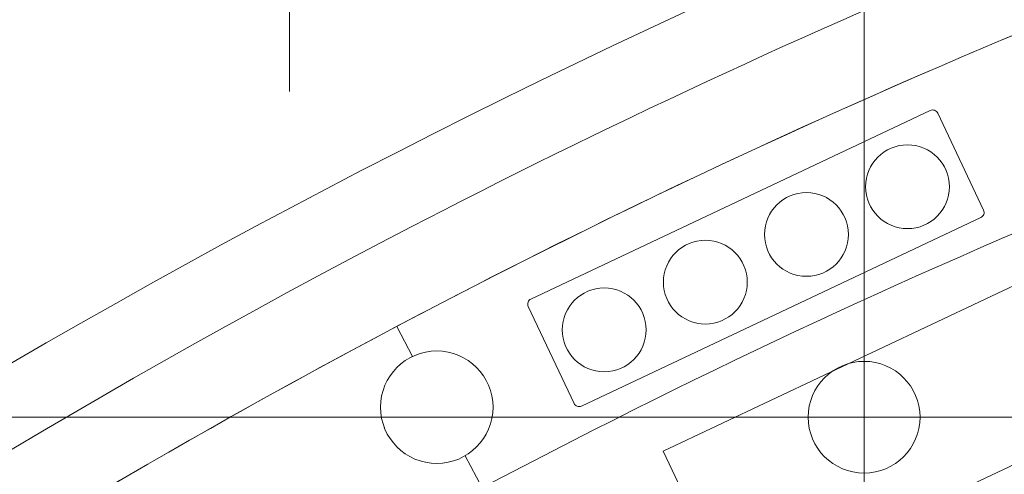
# Model space of a CAD drawing. Header units: metres. Extents: x -45 to 152, y -127 to 99.
# Tile 232 of 256: x -25.795 to -25.266, y -9.156 to -8.911. Entities that reach past the tile are written whole.
import ezdxf

# ---------------------------------------------------------------- set-up
doc = ezdxf.new("R2010")
doc.units = ezdxf.units.M
doc.linetypes.add('Raster 01', pattern=[2, 1, -1])
for name, color, linetype, lineweight in [('036_Bodenbelagarbeiten-350 Doppelbodenelement', 7, 'Continuous', 9), ('_1.35m (3D)', 7, 'Continuous', 9), ('_OG 2 (2D)', 7, 'Continuous', 9)]:
    doc.layers.add(name, color=color, linetype=linetype, lineweight=lineweight)
doc.layers.add('ACTES-Einrichtung Aufsicht.', color=7, linetype='Continuous', lineweight=9, true_color=0xa6a6a6)
doc.layers.add('AV1-Raster', color=7, linetype='Raster 01', lineweight=9, true_color=0xa6a6a6)

# ---------------------------------------------------------------- blocks, each defined once
blk = doc.blocks.new('Group-2')
at = {"layer": 'AV1-Raster'}
blk.add_line((-25.65, -22.95), (-25.65, 1.35), dxfattribs=at)
blk = doc.blocks.new('1.35m (3D)')
at = {"layer": 'AV1-Raster', "color": 7}
blk.add_blockref('Group-2', (0, 0), dxfattribs=at)
blk = doc.blocks.new('Group-98')
at = {"color": 255, "transparency": 33554687}
blk.add_wipeout([(-25.20296, -10.12188), (-25.18909, -10.11381), (-25.17519, -10.1058), (-25.16126, -10.09784), (-25.1473, -10.08994), (-25.1333, -10.0821), (-25.11927, -10.07431), (-25.10521, -10.06658), (-25.09113, -10.05891), (-24.99266, -10.00728), (-24.8928, -9.95839), (-24.79163, -9.91228), (-24.68922, -9.869), (-24.58565, -9.82857), (-24.48099, -9.79102), (-24.37534, -9.75639), (-24.26877, -9.72469), (-24.26209, -9.72033), (-24.25619, -9.71496), (-24.25122, -9.70871), (-24.2473, -9.70176), (-24.24455, -9.69427), (-24.24301, -9.68644), (-24.24275, -9.67846), (-24.24375, -9.67054), (-24.24377, -9.67048), (-24.24378, -9.67042), (-24.2438, -9.67036), (-24.24381, -9.67029), (-24.24382, -9.67023), (-24.24384, -9.67017), (-24.24385, -9.6701), (-24.24386, -9.67004), (-24.45971, -8.63864), (-24.46271, -8.62938), (-24.46746, -8.62088), (-24.47376, -8.61346), (-24.48138, -8.60741), (-24.49003, -8.60294), (-24.49938, -8.60023), (-24.50908, -8.59939), (-24.51876, -8.60044), (-24.85258, -8.68571), (-25.17859, -8.7972), (-25.49472, -8.93421), (-25.79898, -9.09587), (-26.08946, -9.28116), (-26.36431, -9.48892), (-26.62182, -9.71784), (-26.86034, -9.96647), (-26.86039, -9.96653), (-26.86044, -9.96658), (-26.86049, -9.96664), (-26.86054, -9.9667), (-26.86059, -9.96676), (-26.86064, -9.96682), (-26.86069, -9.96687), (-26.86074, -9.96693), (-26.86033, -9.96647), (-26.866, -9.97438), (-26.87003, -9.98324), (-26.87227, -9.99271), (-26.87263, -10.00244), (-26.87109, -10.01205), (-26.86772, -10.02119), (-26.86265, -10.02949), (-26.85606, -10.03666), (-26.07075, -10.73932), (-26.0645, -10.74408), (-26.05758, -10.74781), (-26.05016, -10.7504), (-26.04243, -10.7518), (-26.03458, -10.75197), (-26.02679, -10.75091), (-26.01926, -10.74865), (-26.01219, -10.74523), (-25.9201, -10.65629), (-25.82522, -10.57033), (-25.72765, -10.48744), (-25.62748, -10.40771), (-25.52482, -10.33121), (-25.41978, -10.25802), (-25.31245, -10.18822)], dxfattribs=at).dxf.layer = 'ACTES-Einrichtung Aufsicht.'
at = {"layer": 'ACTES-Einrichtung Aufsicht.', "transparency": 33554534, "flags": 128}
blk.add_lwpolyline([(-25.20296, -10.12188, -0.008083), (-25.09113, -10.05891, -0.055453), (-24.26877, -9.72469, 0.330906), (-24.24375, -9.67054, -0.002569), (-24.24386, -9.67004), (-24.45971, -8.63864, 0.41107), (-24.51876, -8.60044, 0.160224), (-26.86034, -9.96647, 0.00305), (-26.86074, -9.96693), (-26.86033, -9.96647, 0.411112), (-26.85606, -10.03666), (-26.07075, -10.73932, 0.325472), (-26.01219, -10.74523, -0.063875)], format="xyb", close=True, dxfattribs=at)
at = {"layer": 'ACTES-Einrichtung Aufsicht.', "flags": 128}
blk.add_lwpolyline([(-24.94172, -8.8015), (-24.93255, -8.79862, -0.002867), (-24.88825, -8.78472), (-24.88984, -8.78135), (-24.9016, -8.74312, 0.044027), (-25.56754, -9.01394, 0.073959), (-26.54564, -9.71503), (-26.51757, -9.744), (-26.5156, -9.74677, -0.057345), (-25.78143, -9.18289), (-25.7811, -9.18228), (-25.75885, -9.16944, -0.013514), (-25.56754, -9.06321, -0.038853), (-24.98935, -8.81727), (-24.98937, -8.81723), (-24.94174, -8.80146)], format="xyb", close=True, dxfattribs=at)
at = {"color": 255, "transparency": 33554559}
blk.add_wipeout([(-25.7811, -9.18228), (-25.78143, -9.18289), (-25.88001, -9.24397), (-25.9768, -9.30784), (-26.07171, -9.37446), (-26.16468, -9.44378), (-26.25563, -9.51572), (-26.34448, -9.59024), (-26.43116, -9.66728), (-26.5156, -9.74677), (-26.44741, -9.81715), (-26.36324, -9.73797), (-26.27679, -9.66128), (-26.18814, -9.58716), (-26.09736, -9.51565), (-26.00453, -9.44684), (-25.90972, -9.38076), (-25.81302, -9.31749), (-25.71451, -9.25708), (-25.70449, -9.25115), (-25.65228, -9.22067), (-25.57276, -9.17687), (-25.48699, -9.13199), (-25.40014, -9.08923), (-25.31227, -9.0486), (-25.22342, -9.01014), (-25.13367, -8.97387), (-25.04305, -8.93981), (-24.95163, -8.90798), (-24.85945, -8.8784), (-24.86459, -8.86166), (-24.8646, -8.86166), (-24.88838, -8.78476), (-24.94172, -8.8015), (-24.98933, -8.8173), (-24.98933, -8.8173), (-24.98933, -8.81729), (-24.98934, -8.81729), (-24.98934, -8.81728), (-24.98934, -8.81728), (-24.98934, -8.81728), (-24.98935, -8.81727), (-24.98935, -8.81727), (-25.08636, -8.85128), (-25.18248, -8.88774), (-25.27764, -8.92663), (-25.37178, -8.96793), (-25.46484, -9.0116), (-25.55677, -9.05762), (-25.64749, -9.10596), (-25.73696, -9.15659), (-25.75885, -9.16944)], dxfattribs=at).dxf.layer = 'ACTES-Einrichtung Aufsicht.'
at = {"layer": 'ACTES-Einrichtung Aufsicht.'}
for p, q in [((-25.58391, -9.09233), (-25.59241, -9.07626)), ((-25.55564, -9.14576), (-25.54658, -9.16288))]:
    blk.add_line(p, q, dxfattribs=at)
at = {"layer": 'ACTES-Einrichtung Aufsicht.', "flags": 128}
blk.add_lwpolyline([(-25.7811, -9.18228), (-25.78143, -9.18289, 0.057345), (-26.5156, -9.74677), (-26.44741, -9.81715, -0.058565), (-25.71451, -9.25708), (-25.70449, -9.25115), (-25.65228, -9.22067), (-25.57276, -9.17687, -0.049045), (-24.85945, -8.8784), (-24.86459, -8.86166), (-24.8646, -8.86166), (-24.88838, -8.78476), (-24.94172, -8.8015), (-24.98933, -8.8173, -0.000416), (-24.98935, -8.81727, 0.050823), (-25.73696, -9.15659), (-25.75885, -9.16944)], format="xyb", close=True, dxfattribs=at)
at = {"color": 255, "transparency": 33554559}
for points in [[(-25.41215, -9.22185), (-25.44933, -9.1432), (-25.10395, -8.97998), (-25.06678, -9.05864)], [(-25.59884, -9.13105), (-25.59873, -9.10793), (-25.5823, -9.09167), (-25.55918, -9.09178), (-25.54292, -9.10821), (-25.54303, -9.13133), (-25.55946, -9.14759), (-25.58258, -9.14747)]]:
    blk.add_wipeout(points, dxfattribs=at).dxf.layer = 'ACTES-Einrichtung Aufsicht.'
at = {"layer": 'ACTES-Einrichtung Aufsicht.', "flags": 128}
blk.add_lwpolyline([(-25.41215, -9.22185), (-25.44933, -9.1432), (-25.10395, -8.97998), (-25.06678, -9.05864)], close=True, dxfattribs=at)
at = {"layer": 'ACTES-Einrichtung Aufsicht.'}
blk.add_circle((-25.57088, -9.11963), 0.0302, dxfattribs=at)
at = {"color": 255, "transparency": 33554559}
blk.add_wipeout([(-25.27894, -9.01776), (-25.49322, -9.11902), (-25.49378, -9.11922), (-25.49436, -9.1193), (-25.49494, -9.11927), (-25.49551, -9.11913), (-25.49605, -9.11888), (-25.49652, -9.11853), (-25.49691, -9.11809), (-25.49722, -9.11759), (-25.52183, -9.06551), (-25.52202, -9.06496), (-25.52211, -9.06438), (-25.52208, -9.06379), (-25.52194, -9.06322), (-25.52169, -9.06269), (-25.52134, -9.06221), (-25.5209, -9.06182), (-25.5204, -9.06152), (-25.30612, -8.96025), (-25.30556, -8.96006), (-25.30498, -8.95997), (-25.30439, -8.96), (-25.30382, -8.96014), (-25.30329, -8.96039), (-25.30282, -8.96074), (-25.30243, -8.96118), (-25.30212, -8.96168), (-25.27751, -9.01376), (-25.27732, -9.01432), (-25.27723, -9.0149), (-25.27726, -9.01549), (-25.2774, -9.01606), (-25.27765, -9.01659), (-25.278, -9.01706), (-25.27844, -9.01745)], dxfattribs=at).dxf.layer = 'ACTES-Einrichtung Aufsicht.'
at = {"layer": 'ACTES-Einrichtung Aufsicht.', "flags": 128}
blk.add_lwpolyline([(-25.27894, -9.01776), (-25.49322, -9.11902, -0.414214), (-25.49722, -9.11759), (-25.52183, -9.06551, -0.414214), (-25.5204, -9.06152), (-25.30612, -8.96025, -0.414214), (-25.30212, -8.96168), (-25.27751, -9.01376, -0.414214)], format="xyb", close=True, dxfattribs=at)
at = {"color": 255, "transparency": 33554559}
for points in [[(-25.3408, -9.00118), (-25.33421, -8.98527), (-25.3183, -8.97868), (-25.30239, -8.98527), (-25.2958, -9.00118), (-25.30239, -9.01709), (-25.3183, -9.02368), (-25.33421, -9.01709)], [(-25.39505, -9.02682), (-25.38846, -9.01091), (-25.37255, -9.00432), (-25.35664, -9.01091), (-25.35005, -9.02682), (-25.35664, -9.04273), (-25.37255, -9.04932), (-25.38846, -9.04273)], [(-25.44929, -9.05245), (-25.4427, -9.03654), (-25.42679, -9.02995), (-25.41088, -9.03654), (-25.40429, -9.05245), (-25.41088, -9.06836), (-25.42679, -9.07495), (-25.4427, -9.06836)], [(-25.50354, -9.07809), (-25.49695, -9.06218), (-25.48104, -9.05559), (-25.46513, -9.06218), (-25.45854, -9.07809), (-25.46513, -9.094), (-25.48104, -9.10059), (-25.49695, -9.094)]]:
    blk.add_wipeout(points, dxfattribs=at).dxf.layer = 'ACTES-Einrichtung Aufsicht.'
at = {"layer": 'ACTES-Einrichtung Aufsicht.'}
for centre in [(-25.3183, -9.00118), (-25.37255, -9.02682), (-25.42679, -9.05245), (-25.48104, -9.07809)]:
    blk.add_circle(centre, 0.0225, dxfattribs=at)
blk = doc.blocks.new('Group-101')
at = {"layer": 'ACTES-Einrichtung Aufsicht.'}
blk.add_blockref('Group-98', (0, 0), dxfattribs=at)
blk = doc.blocks.new('OG 2 (2D)')
at = {"layer": 'ACTES-Einrichtung Aufsicht.'}
blk.add_blockref('Group-101', (0, 0), dxfattribs=at)
at = {"layer": '036_Bodenbelagarbeiten-350 Doppelbodenelement', "color": 230, "linetype": 'Continuous', "flags": 128}
for points in [[(-25.9416, -8.525), (-25.3416, -8.525), (-25.3416, -9.125), (-25.9416, -9.125)], [(-25.3416, -8.525), (-24.7416, -8.525), (-24.7416, -9.125), (-25.3416, -9.125)], [(-25.9416, -9.125), (-25.3416, -9.125), (-25.3416, -9.725), (-25.9416, -9.725)], [(-25.3416, -9.125), (-24.7416, -9.125), (-24.7416, -9.725), (-25.3416, -9.725)]]:
    blk.add_lwpolyline(points, close=True, dxfattribs=at)
at = {"layer": '036_Bodenbelagarbeiten-350 Doppelbodenelement', "color": 230, "lineweight": 18}
blk.add_circle((-25.3416, -9.125), 0.03, dxfattribs=at)

msp = doc.modelspace()

# ---------------------------------------------------------------- block references
at = {"layer": '_1.35m (3D)'}
msp.add_blockref('1.35m (3D)', (0, 0), dxfattribs=at)

# ---------------------------------------------------------------- next in the draw order: block references
at = {"layer": '_OG 2 (2D)'}
msp.add_blockref('OG 2 (2D)', (0, 0), dxfattribs=at)

doc.saveas('drawing.dxf')
